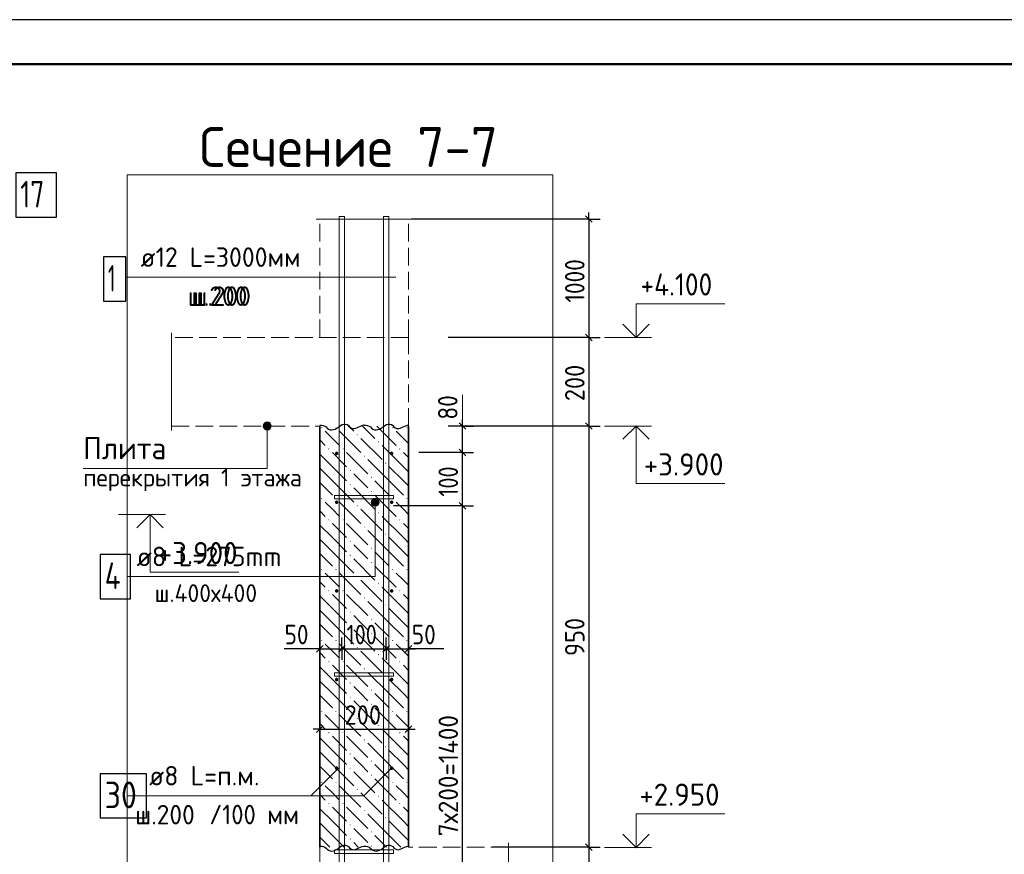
# Model space of a CAD drawing. Header units: millimetres. Extents: x 0 to 50400, y 0 to 35640.
# Tile 11 of 12: x 23750 to 37075, y 24342 to 35640. Entities that reach past the tile are written whole.
import ezdxf

# ---------------------------------------------------------------- set-up
doc = ezdxf.new("R2010")
doc.units = ezdxf.units.MM
doc.linetypes.add('______2', pattern=[324, 240, -84])
for name, color, linetype, lineweight in [('Standard', 7, 'Continuous', 25), ('ЖБ Лестница', 52, 'Continuous', 25), ('ЖБ Перекрытие верхний уровень', 7, 'Continuous', 35), ('ЖБ Стена верхний уровень', 7, 'Continuous', 35), ('Заголовок чертежа', 7, 'Continuous', 25), ('Позиционная метка диаметр_ шаг', 7, 'Continuous', 13), ('Позиционная метка линия выноска', 7, 'Continuous', 13), ('Позиционная метка номер позиции', 7, 'Continuous', 13), ('Примечания', 7, 'Continuous', 13)]:
    doc.layers.add(name, color=color, linetype=linetype, lineweight=lineweight)
doc.layers.add('Размерная выноска', color=7, linetype='Continuous')
for name, color, linetype, true_color in [('Стена ДОП арматура У', 7, '______2', 0xa0a0a0), ('Стена фоновая арматура У1', 7, '______2', 0xa0a0a0), ('Стена фоновая арматура Х1', 7, '______2', 0xa0a0a0), ('Стена фоновая затяжка С-обр.', 7, '______2', 0xa0a0a0)]:
    doc.layers.add(name, color=color, linetype=linetype, true_color=true_color)
doc.styles.add('ISOCPEUR', font='txt')

msp = doc.modelspace()

# ---------------------------------------------------------------- hatches: boundary and pattern name
at = {"layer": 'ЖБ Стена верхний уровень', "linetype": 'Continuous', "lineweight": 18, "transparency": 33554687}
for points in [[(27830, 30117), (27838, 30125), (27846, 30117), (27838, 30109)], [(28022, 30117), (28030, 30125), (28038, 30117), (28030, 30109)], [(28790, 30117), (28798, 30125), (28806, 30117), (28798, 30109)], [(28982, 30117), (28990, 30125), (28998, 30117), (28990, 30109)], [(28310, 30021), (28318, 30029), (28326, 30021), (28318, 30013)], [(28598, 29925), (28606, 29933), (28614, 29925), (28606, 29917)], [(27926, 29829), (27934, 29837), (27942, 29829), (27934, 29821)], [(28118, 29829), (28126, 29837), (28134, 29829), (28126, 29821)], [(28406, 29733), (28414, 29741), (28422, 29733), (28414, 29725)], [(28886, 29829), (28894, 29837), (28902, 29829), (28894, 29821)], [(28694, 29637), (28702, 29645), (28710, 29637), (28702, 29629)], [(28214, 29541), (28222, 29549), (28230, 29541), (28222, 29533)], [(28502, 29445), (28510, 29453), (28518, 29445), (28510, 29437)], [(28214, 29349), (28222, 29357), (28230, 29349), (28222, 29341)], [(28502, 29253), (28510, 29261), (28518, 29253), (28510, 29245)], [(27830, 29157), (27838, 29165), (27846, 29157), (27838, 29149)], [(28022, 29157), (28030, 29165), (28038, 29157), (28030, 29149)], [(28310, 29061), (28318, 29069), (28326, 29061), (28318, 29053)], [(28790, 29157), (28798, 29165), (28806, 29157), (28798, 29149)], [(28982, 29157), (28990, 29165), (28998, 29157), (28990, 29149)], [(28598, 28965), (28606, 28973), (28614, 28965), (28606, 28957)], [(27926, 28869), (27934, 28877), (27942, 28869), (27934, 28861)], [(28118, 28869), (28126, 28877), (28134, 28869), (28126, 28861)], [(28886, 28869), (28894, 28877), (28902, 28869), (28894, 28861)], [(28406, 28773), (28414, 28781), (28422, 28773), (28414, 28765)], [(28694, 28677), (28702, 28685), (28710, 28677), (28702, 28669)], [(28214, 28581), (28222, 28589), (28230, 28581), (28222, 28573)], [(28214, 28389), (28222, 28397), (28230, 28389), (28222, 28381)], [(28502, 28485), (28510, 28493), (28518, 28485), (28510, 28477)], [(28502, 28293), (28510, 28301), (28518, 28293), (28510, 28285)], [(27830, 28197), (27838, 28205), (27846, 28197), (27838, 28189)], [(28022, 28197), (28030, 28205), (28038, 28197), (28030, 28189)], [(28790, 28197), (28798, 28205), (28806, 28197), (28798, 28189)], [(28982, 28197), (28990, 28205), (28998, 28197), (28990, 28189)], [(28310, 28101), (28318, 28109), (28326, 28101), (28318, 28093)], [(28598, 28005), (28606, 28013), (28614, 28005), (28606, 27997)], [(27926, 27909), (27934, 27917), (27942, 27909), (27934, 27901)], [(28118, 27909), (28126, 27917), (28134, 27909), (28126, 27901)], [(28886, 27909), (28894, 27917), (28902, 27909), (28894, 27901)], [(28406, 27813), (28414, 27821), (28422, 27813), (28414, 27805)], [(28694, 27717), (28702, 27725), (28710, 27717), (28702, 27709)], [(28214, 27621), (28222, 27629), (28230, 27621), (28222, 27613)], [(28502, 27525), (28510, 27533), (28518, 27525), (28510, 27517)], [(28214, 27429), (28222, 27437), (28230, 27429), (28222, 27421)], [(28502, 27333), (28510, 27341), (28518, 27333), (28510, 27325)], [(27830, 27237), (27838, 27245), (27846, 27237), (27838, 27229)], [(28022, 27237), (28030, 27245), (28038, 27237), (28030, 27229)], [(28790, 27237), (28798, 27245), (28806, 27237), (28798, 27229)], [(28982, 27237), (28990, 27245), (28998, 27237), (28990, 27229)], [(28310, 27141), (28318, 27149), (28326, 27141), (28318, 27133)], [(28598, 27045), (28606, 27053), (28614, 27045), (28606, 27037)], [(27926, 26949), (27934, 26957), (27942, 26949), (27934, 26941)], [(28118, 26949), (28126, 26957), (28134, 26949), (28126, 26941)], [(28886, 26949), (28894, 26957), (28902, 26949), (28894, 26941)], [(28406, 26853), (28414, 26861), (28422, 26853), (28414, 26845)], [(28214, 26661), (28222, 26669), (28230, 26661), (28222, 26653)], [(28694, 26757), (28702, 26765), (28710, 26757), (28702, 26749)], [(28502, 26565), (28510, 26573), (28518, 26565), (28510, 26557)], [(28214, 26469), (28222, 26477), (28230, 26469), (28222, 26461)], [(27830, 26277), (27838, 26285), (27846, 26277), (27838, 26269)], [(28022, 26277), (28030, 26285), (28038, 26277), (28030, 26269)], [(28502, 26373), (28510, 26381), (28518, 26373), (28510, 26365)], [(28790, 26277), (28798, 26285), (28806, 26277), (28798, 26269)], [(28982, 26277), (28990, 26285), (28998, 26277), (28990, 26269)], [(28310, 26181), (28318, 26189), (28326, 26181), (28318, 26173)], [(27926, 25989), (27934, 25997), (27942, 25989), (27934, 25981)], [(28118, 25989), (28126, 25997), (28134, 25989), (28126, 25981)], [(28598, 26085), (28606, 26093), (28614, 26085), (28606, 26077)], [(28886, 25989), (28894, 25997), (28902, 25989), (28894, 25981)], [(28406, 25893), (28414, 25901), (28422, 25893), (28414, 25885)], [(28694, 25797), (28702, 25805), (28710, 25797), (28702, 25789)], [(28214, 25701), (28222, 25709), (28230, 25701), (28222, 25693)], [(28502, 25605), (28510, 25613), (28518, 25605), (28510, 25597)], [(28214, 25509), (28222, 25517), (28230, 25509), (28222, 25501)], [(27830, 25317), (27838, 25325), (27846, 25317), (27838, 25309)], [(28022, 25317), (28030, 25325), (28038, 25317), (28030, 25309)], [(28502, 25413), (28510, 25421), (28518, 25413), (28510, 25405)], [(28790, 25317), (28798, 25325), (28806, 25317), (28798, 25309)], [(28982, 25317), (28990, 25325), (28998, 25317), (28990, 25309)], [(28310, 25221), (28318, 25229), (28326, 25221), (28318, 25213)], [(28598, 25125), (28606, 25133), (28614, 25125), (28606, 25117)], [(27926, 25029), (27934, 25037), (27942, 25029), (27934, 25021)], [(28118, 25029), (28126, 25037), (28134, 25029), (28126, 25021)], [(28406, 24933), (28414, 24941), (28422, 24933), (28414, 24925)], [(28886, 25029), (28894, 25037), (28902, 25029), (28894, 25021)], [(28694, 24837), (28702, 24845), (28710, 24837), (28702, 24829)], [(28214, 24741), (28222, 24749), (28230, 24741), (28222, 24733)], [(28502, 24645), (28510, 24653), (28518, 24645), (28510, 24637)], [(28214, 24549), (28222, 24557), (28230, 24549), (28222, 24541)], [(28502, 24453), (28510, 24461), (28518, 24453), (28510, 24445)]]:
    msp.add_hatch(color=7, dxfattribs=at).paths.add_polyline_path(points, flags=16)
at = {"layer": 'Позиционная метка линия выноска', "linetype": 'Continuous', "lineweight": 13, "transparency": 33554687}
for points in [[(27046, 30140), (27154, 30140), (27147, 30167)], [(27046, 30140), (27147, 30167), (27054, 30167)], [(27054, 30113), (27154, 30140), (27046, 30140)], [(27054, 30167), (27147, 30167), (27127, 30187)], [(27054, 30167), (27127, 30187), (27073, 30187)], [(27054, 30113), (27147, 30113), (27154, 30140)], [(27073, 30187), (27127, 30187), (27100, 30194)], [(27073, 30094), (27147, 30113), (27054, 30113)], [(27073, 30094), (27127, 30094), (27147, 30113)], [(27127, 30094), (27073, 30094), (27100, 30086)], [(28507, 29108), (28615, 29108), (28607, 29135)], [(28507, 29108), (28607, 29135), (28514, 29135)], [(28514, 29081), (28615, 29108), (28507, 29108)], [(28514, 29135), (28607, 29135), (28588, 29155)], [(28514, 29135), (28588, 29155), (28534, 29155)], [(28514, 29081), (28607, 29081), (28615, 29108)], [(28534, 29062), (28607, 29081), (28514, 29081)], [(28534, 29155), (28588, 29155), (28561, 29162)], [(28534, 29062), (28588, 29062), (28607, 29081)], [(28588, 29062), (28534, 29062), (28561, 29054)]]:
    msp.add_hatch(color=7, dxfattribs=at).paths.add_polyline_path(points)
at = {"layer": 'Стена фоновая арматура У1', "linetype": 'Continuous', "lineweight": 13, "transparency": 33554687}
for points in [[(28063, 29768), (28061, 29778), (28056, 29785), (28048, 29791), (28039, 29792), (28030, 29791), (28022, 29785), (28017, 29778), (28015, 29768), (28017, 29759), (28022, 29751), (28030, 29746), (28039, 29744), (28048, 29746), (28056, 29751), (28061, 29759)], [(28807, 29768), (28805, 29778), (28800, 29785), (28792, 29791), (28783, 29792), (28774, 29791), (28766, 29785), (28761, 29778), (28759, 29768), (28761, 29759), (28766, 29751), (28774, 29746), (28783, 29744), (28792, 29746), (28800, 29751), (28805, 29759)], [(28063, 29108), (28061, 29118), (28056, 29125), (28048, 29131), (28039, 29132), (28030, 29131), (28022, 29125), (28017, 29118), (28015, 29108), (28017, 29099), (28022, 29091), (28030, 29086), (28039, 29084), (28048, 29086), (28056, 29091), (28061, 29099)], [(28807, 29108), (28805, 29118), (28800, 29125), (28792, 29131), (28783, 29132), (28774, 29131), (28766, 29125), (28761, 29118), (28759, 29108), (28761, 29099), (28766, 29091), (28774, 29086), (28783, 29084), (28792, 29086), (28800, 29091), (28805, 29099)], [(28063, 27908), (28061, 27918), (28056, 27925), (28048, 27931), (28039, 27932), (28030, 27931), (28022, 27925), (28017, 27918), (28015, 27908), (28017, 27899), (28022, 27891), (28030, 27886), (28039, 27884), (28048, 27886), (28056, 27891), (28061, 27899)], [(28807, 27908), (28805, 27918), (28800, 27925), (28792, 27931), (28783, 27932), (28774, 27931), (28766, 27925), (28761, 27918), (28759, 27908), (28761, 27899), (28766, 27891), (28774, 27886), (28783, 27884), (28792, 27886), (28800, 27891), (28805, 27899)], [(28063, 26708), (28061, 26718), (28056, 26725), (28048, 26731), (28039, 26732), (28030, 26731), (28022, 26725), (28017, 26718), (28015, 26708), (28017, 26699), (28022, 26691), (28030, 26686), (28039, 26684), (28048, 26686), (28056, 26691), (28061, 26699)], [(28807, 26708), (28805, 26718), (28800, 26725), (28792, 26731), (28783, 26732), (28774, 26731), (28766, 26725), (28761, 26718), (28759, 26708), (28761, 26699), (28766, 26691), (28774, 26686), (28783, 26684), (28792, 26686), (28800, 26691), (28805, 26699)], [(28063, 25508), (28061, 25518), (28056, 25525), (28048, 25531), (28039, 25532), (28030, 25531), (28022, 25525), (28017, 25518), (28015, 25508), (28017, 25499), (28022, 25491), (28030, 25486), (28039, 25484), (28048, 25486), (28056, 25491), (28061, 25499)], [(28807, 25508), (28805, 25518), (28800, 25525), (28792, 25531), (28783, 25532), (28774, 25531), (28766, 25525), (28761, 25518), (28759, 25508), (28761, 25499), (28766, 25491), (28774, 25486), (28783, 25484), (28792, 25486), (28800, 25491), (28805, 25499)]]:
    msp.add_hatch(color=7, dxfattribs=at).paths.add_polyline_path(points)

# ---------------------------------------------------------------- linework, layer by layer
at = {"layer": 'Standard', "color": 7, "linetype": 'Continuous', "lineweight": -3, "transparency": 33554687}
for p, q in [((31454, 32942), (29051, 32942)), ((31454, 32942), (31304, 32942)), ((31454, 32942), (31454, 33032)), ((31454, 32942), (31604, 32942)), ((31454, 31340), (31304, 31340)), ((31454, 31340), (31604, 31340)), ((31454, 31340), (31454, 30140)), ((29742, 30140), (29592, 30140)), ((29742, 30140), (29742, 30230)), ((29742, 30140), (29892, 30140)), ((29742, 30140), (29742, 30140)), ((29742, 29780), (29742, 30140)), ((31454, 30140), (31304, 30140)), ((31454, 30140), (31604, 30140)), ((31454, 30140), (31454, 24440)), ((29742, 29780), (29592, 29780)), ((29742, 29780), (29892, 29780)), ((29742, 29060), (29742, 29780)), ((29742, 29060), (29592, 29060)), ((29742, 29060), (29892, 29060)), ((29742, 20708), (29742, 29060)), ((27811, 27125), (27811, 27275)), ((28111, 27125), (28111, 27275)), ((28711, 27125), (28711, 27275)), ((29011, 27125), (29011, 27275)), ((27811, 27125), (27721, 27125)), ((27811, 27125), (27811, 26975)), ((27811, 27125), (28111, 27125)), ((28111, 27125), (28111, 26975)), ((28111, 27125), (28711, 27125)), ((28711, 27125), (28711, 26975)), ((28711, 27125), (29011, 27125)), ((29011, 27125), (29011, 26975)), ((29011, 27125), (29101, 27125)), ((27811, 26037), (27811, 26187)), ((29011, 26037), (29011, 26187)), ((27811, 26037), (27721, 26037)), ((27811, 26037), (27811, 25887)), ((27811, 26037), (29011, 26037)), ((29011, 26037), (29011, 25887)), ((29011, 26037), (29101, 26037)), ((31454, 24440), (31304, 24440)), ((31454, 24440), (31604, 24440)), ((31454, 24440), (31454, 23240))]:
    msp.add_line(p, q, dxfattribs=at)
at = {"layer": 'Standard', "color": 7, "linetype": 'Continuous', "lineweight": 25, "transparency": 33554687}
for p, q in [((31409, 32987), (31499, 32897)), ((31409, 31385), (31499, 31295)), ((29787, 30095), (29697, 30185)), ((31409, 30185), (31499, 30095)), ((29787, 29735), (29697, 29825)), ((29787, 29015), (29697, 29105)), ((27766, 27080), (27856, 27170)), ((28066, 27080), (28156, 27170)), ((28666, 27080), (28756, 27170)), ((28966, 27080), (29056, 27170)), ((27766, 25992), (27856, 26082)), ((28966, 25992), (29056, 26082)), ((31409, 24485), (31499, 24395))]:
    msp.add_line(p, q, dxfattribs=at)
at = {"layer": 'Standard', "color": 7, "linetype": 'Continuous', "lineweight": 13, "transparency": 33554687}
for p, q in [((31664, 31340), (32300, 31340)), ((29742, 30140), (29742, 30560)), ((31664, 30140), (32300, 30140)), ((25087, 28940), (25723, 28940)), ((31664, 24434), (32300, 24434))]:
    msp.add_line(p, q, dxfattribs=at)
at = {"layer": 'Standard', "color": 7, "linetype": 'Continuous', "lineweight": 25, "transparency": 33554687}
msp.add_lwpolyline([(0, 0), (50400, 0), (50400, 35640), (0, 35640), (0, 0)], close=True, dxfattribs=at)
at = {"layer": 'Standard', "color": 7, "linetype": 'Continuous', "lineweight": 13, "transparency": 33554687}
for points in [[(50400, 35640), (0, 35640), (0, 0), (50400, 0), (50400, 35640)], [(32091, 31340), (32091, 31796), (33291, 31796)], [(32091, 30140), (32091, 29360), (33291, 29360)], [(25514, 28940), (25514, 28160), (26714, 28160)], [(32091, 24434), (32091, 24890), (33291, 24890)]]:
    msp.add_lwpolyline(points, dxfattribs=at)
at = {"layer": 'Standard', "color": 7, "linetype": 'Continuous', "lineweight": 50, "transparency": 33554687}
msp.add_lwpolyline([(2400, 35040), (49800, 35040), (49800, 600), (2400, 600), (2400, 35040)], close=True, dxfattribs=at)
at = {"layer": 'Standard', "color": 254, "linetype": 'Continuous', "lineweight": 13, "true_color": 0xc4c4ff, "transparency": 33554687}
msp.add_lwpolyline([(25205, 18194), (30965, 18194), (30965, 33542), (25205, 33542), (25205, 18194)], dxfattribs=at)
at = {"layer": 'Standard', "color": 7, "linetype": 'Continuous', "lineweight": -3, "transparency": 33554687}
for points in [[(31454, 32942), (31454, 31689), (31454, 31689), (31454, 31340)], [(31454, 31340), (31433, 31340), (31433, 31340), (31433, 31340), (31433, 31340), (31433, 31340), (31433, 31340), (31433, 31340), (31433, 31340), (29549, 31340)], [(31454, 30140), (31433, 30140), (31433, 30140), (31433, 30140), (31433, 30140), (31433, 30140), (31433, 30140), (29549, 30140)], [(29742, 29780), (29715, 29780), (29715, 29780), (29150, 29780)], [(29742, 29060), (29721, 29060), (29721, 29060), (29715, 29060), (29715, 29060), (28807, 29060)], [(31454, 24440), (31433, 24440), (31433, 24440), (31433, 24440), (31433, 24440), (30143, 24440)]]:
    msp.add_lwpolyline(points, dxfattribs=at)
at = {"layer": 'Standard', "color": 7, "linetype": 'Continuous', "lineweight": 35, "transparency": 33554687}
for points in [[(31912, 31519), (32091, 31340), (32269, 31519)], [(31912, 29962), (32091, 30140), (32269, 29962)], [(25336, 28762), (25514, 28940), (25692, 28762)], [(31912, 24613), (32091, 24434), (32269, 24613)]]:
    msp.add_lwpolyline(points, dxfattribs=at)
at = {"layer": 'ЖБ Лестница', "color": 253, "linetype": '______2', "lineweight": 18, "true_color": 0xa0a0a0, "transparency": 33554687}
for p, q in [((27811, 24440), (27811, 23240)), ((30365, 24440), (29011, 24440))]:
    msp.add_line(p, q, dxfattribs=at)
at = {"layer": 'ЖБ Перекрытие верхний уровень', "color": 7, "linetype": '______2', "lineweight": 18, "transparency": 33554687}
for p, q in [((27811, 31340), (27811, 32942)), ((29011, 31340), (29011, 32942)), ((29011, 31340), (25805, 31340)), ((29011, 30140), (29011, 31340)), ((25805, 30140), (27811, 30140))]:
    msp.add_line(p, q, dxfattribs=at)
at = {"layer": 'ЖБ Стена верхний уровень', "color": 7, "linetype": 'Continuous', "lineweight": 35, "transparency": 33554687}
for p, q in [((27811, 30140), (27811, 24440)), ((29011, 24440), (29011, 30140))]:
    msp.add_line(p, q, dxfattribs=at)
at = {"layer": 'ЖБ Стена верхний уровень', "color": 9, "linetype": 'Continuous', "lineweight": 18, "true_color": 0xc7c7c7, "transparency": 33554687}
for p, q in [((28199, 30140), (28270, 30069)), ((28391, 30140), (28558, 29973)), ((28583, 30140), (28846, 29877)), ((27982, 29973), (27886, 30069)), ((28078, 30069), (28366, 29781)), ((28942, 29973), (28846, 30069)), ((27811, 29952), (27886, 29877)), ((28078, 29877), (27982, 29973)), ((28366, 29973), (28654, 29685)), ((28942, 29589), (28654, 29877)), ((29011, 29904), (28942, 29973)), ((27982, 29589), (27811, 29760)), ((27982, 29781), (28174, 29589)), ((28174, 29781), (28462, 29493)), ((28942, 29781), (29011, 29712)), ((27982, 29589), (28174, 29397)), ((28750, 29397), (28462, 29685)), ((28750, 29589), (28942, 29397)), ((28942, 29589), (29011, 29520)), ((27811, 29568), (27982, 29397)), ((28366, 29397), (28270, 29493)), ((27811, 29376), (27982, 29205)), ((27982, 29397), (28270, 29109)), ((28462, 29301), (28366, 29397)), ((28558, 29397), (28750, 29205)), ((28750, 29397), (28942, 29205)), ((28942, 29397), (29011, 29328)), ((28270, 29301), (28558, 29013)), ((28558, 29205), (28846, 28917)), ((27982, 29013), (27886, 29109)), ((28078, 29109), (28366, 28821)), ((28942, 29013), (28846, 29109)), ((27811, 28992), (27886, 28917)), ((28078, 28917), (27982, 29013)), ((28366, 29013), (28654, 28725)), ((28942, 28629), (28654, 28917)), ((29011, 28944), (28942, 29013)), ((27982, 28629), (27811, 28800)), ((27982, 28821), (28174, 28629)), ((28174, 28821), (28462, 28533)), ((28942, 28821), (29011, 28752)), ((28750, 28437), (28462, 28725)), ((27811, 28608), (27982, 28437)), ((27982, 28629), (28174, 28437)), ((28366, 28437), (28270, 28533)), ((28750, 28629), (28942, 28437)), ((28942, 28629), (29011, 28560)), ((27811, 28416), (27982, 28245)), ((27982, 28437), (28270, 28149)), ((28462, 28341), (28366, 28437)), ((28558, 28437), (28750, 28245)), ((28750, 28437), (28942, 28245)), ((28942, 28437), (29011, 28368)), ((28270, 28341), (28558, 28053)), ((27982, 28053), (27886, 28149)), ((28078, 28149), (28366, 27861)), ((28558, 28245), (28846, 27957)), ((28942, 28053), (28846, 28149)), ((27811, 28032), (27886, 27957)), ((28078, 27957), (27982, 28053)), ((28366, 28053), (28654, 27765)), ((29011, 27984), (28942, 28053)), ((27982, 27861), (28174, 27669)), ((28174, 27861), (28462, 27573)), ((28942, 27669), (28654, 27957)), ((28942, 27861), (29011, 27792)), ((27982, 27669), (27811, 27840)), ((28750, 27477), (28462, 27765)), ((27811, 27648), (27982, 27477)), ((27982, 27669), (28174, 27477)), ((28750, 27669), (28942, 27477)), ((28942, 27669), (29011, 27600)), ((27811, 27456), (27982, 27285)), ((27982, 27477), (28270, 27189)), ((28366, 27477), (28270, 27573)), ((28462, 27381), (28366, 27477)), ((28558, 27477), (28750, 27285)), ((28750, 27477), (28942, 27285)), ((28942, 27477), (29011, 27408)), ((28270, 27381), (28558, 27093)), ((27982, 27093), (27886, 27189)), ((28078, 27189), (28366, 26901)), ((28558, 27285), (28846, 26997)), ((28942, 27093), (28846, 27189)), ((27811, 27072), (27886, 26997)), ((28078, 26997), (27982, 27093)), ((28366, 27093), (28654, 26805)), ((29011, 27024), (28942, 27093)), ((28942, 26709), (28654, 26997)), ((27982, 26709), (27811, 26880)), ((27982, 26901), (28174, 26709)), ((28174, 26901), (28462, 26613)), ((28750, 26517), (28462, 26805)), ((28942, 26901), (29011, 26832)), ((27811, 26688), (27982, 26517)), ((27982, 26709), (28174, 26517)), ((28750, 26709), (28942, 26517)), ((28942, 26709), (29011, 26640)), ((28366, 26517), (28270, 26613)), ((27811, 26496), (27982, 26325)), ((27982, 26517), (28270, 26229)), ((28270, 26421), (28558, 26133)), ((28462, 26421), (28366, 26517)), ((28558, 26517), (28750, 26325)), ((28750, 26517), (28942, 26325)), ((28942, 26517), (29011, 26448)), ((28558, 26325), (28846, 26037)), ((27982, 26133), (27886, 26229)), ((28078, 26037), (27982, 26133)), ((28078, 26229), (28366, 25941)), ((28366, 26133), (28654, 25845)), ((28942, 26133), (28846, 26229)), ((29011, 26064), (28942, 26133)), ((27811, 26112), (27886, 26037)), ((28942, 25749), (28654, 26037)), ((27982, 25749), (27811, 25920)), ((27982, 25941), (28174, 25749)), ((28174, 25941), (28462, 25653)), ((28942, 25941), (29011, 25872)), ((27811, 25728), (27982, 25557)), ((27982, 25749), (28174, 25557)), ((28750, 25557), (28462, 25845)), ((28750, 25749), (28942, 25557)), ((28942, 25749), (29011, 25680)), ((28366, 25557), (28270, 25653)), ((27811, 25536), (27982, 25365)), ((27982, 25557), (28270, 25269)), ((28270, 25461), (28558, 25173)), ((28462, 25461), (28366, 25557)), ((28558, 25557), (28750, 25365)), ((28750, 25557), (28942, 25365)), ((28942, 25557), (29011, 25488)), ((28558, 25365), (28846, 25077)), ((27982, 25173), (27886, 25269)), ((28078, 25269), (28366, 24981)), ((28942, 25173), (28846, 25269)), ((27811, 25152), (27886, 25077)), ((28078, 25077), (27982, 25173)), ((28366, 25173), (28654, 24885)), ((28942, 24789), (28654, 25077)), ((29011, 25104), (28942, 25173)), ((27982, 24789), (27811, 24960)), ((27982, 24981), (28174, 24789)), ((28174, 24981), (28462, 24693)), ((28942, 24981), (29011, 24912)), ((27982, 24789), (28174, 24597)), ((28750, 24597), (28462, 24885)), ((28750, 24789), (28942, 24597)), ((28942, 24789), (29011, 24720)), ((27811, 24768), (27982, 24597)), ((28366, 24597), (28270, 24693)), ((27811, 24576), (27947, 24440)), ((27982, 24597), (28139, 24440)), ((28462, 24501), (28366, 24597)), ((28558, 24597), (28715, 24440)), ((28750, 24597), (28907, 24440)), ((28942, 24597), (29011, 24528)), ((28270, 24501), (28331, 24440))]:
    msp.add_line(p, q, dxfattribs=at)
at = {"layer": 'Позиционная метка линия выноска', "color": 7, "linetype": 'Continuous', "lineweight": 13, "transparency": 33554687}
for p, q in [((25184, 32153), (28839, 32153)), ((27046, 30140), (27046, 30140)), ((27100, 30194), (27100, 30194)), ((27154, 30140), (27154, 30140)), ((27100, 30086), (27100, 30086)), ((28507, 29108), (28507, 29108)), ((28561, 29162), (28561, 29162)), ((28561, 29054), (28561, 29054)), ((28615, 29108), (28615, 29108))]:
    msp.add_line(p, q, dxfattribs=at)
for points in [[(24609, 29564), (27100, 29564), (27100, 30140)], [(25212, 28101), (28561, 28101), (28561, 29108)], [(25212, 25134), (27688, 25134), (28063, 25508)], [(25212, 25134), (28408, 25134), (28783, 25508)]]:
    msp.add_lwpolyline(points, dxfattribs=at)
for centre in [(27100, 30140), (28561, 29108)]:
    msp.add_circle(centre, 54, dxfattribs=at)
at = {"layer": 'Примечания', "color": 7, "linetype": 'Continuous', "lineweight": 25, "transparency": 33554687}
for p, q in [((29011, 30151), (29011, 30151)), ((29011, 24451), (29011, 24451))]:
    msp.add_line(p, q, dxfattribs=at)
for points in [[(27811, 30151), (27833, 30151), (27857, 30148), (27879, 30140), (27896, 30127), (27911, 30111), (27928, 30098), (27951, 30090), (27974, 30086), (27997, 30091), (28019, 30099), (28040, 30109), (28058, 30122), (28075, 30135), (28092, 30149), (28112, 30160), (28135, 30166), (28159, 30165), (28182, 30159), (28200, 30146), (28215, 30131), (28232, 30117), (28252, 30107), (28276, 30105), (28300, 30110), (28321, 30119), (28341, 30130), (28362, 30140), (28383, 30149), (28406, 30154), (28411, 30154)], [(28411, 30151), (28433, 30151), (28457, 30148), (28479, 30140), (28496, 30127), (28511, 30111), (28528, 30098), (28551, 30090), (28574, 30086), (28597, 30091), (28619, 30099), (28640, 30109), (28658, 30122), (28675, 30135), (28692, 30149), (28712, 30160), (28735, 30166), (28759, 30165), (28782, 30159), (28800, 30146), (28815, 30131), (28832, 30117), (28852, 30107), (28876, 30105), (28900, 30110), (28921, 30119), (28941, 30130), (28962, 30140), (28983, 30149), (29006, 30154), (29011, 30154)], [(27811, 24451), (27833, 24451), (27857, 24448), (27879, 24440), (27896, 24427), (27911, 24411), (27928, 24398), (27951, 24390), (27974, 24386), (27997, 24391), (28019, 24399), (28040, 24409), (28058, 24422), (28075, 24435), (28092, 24449), (28112, 24460), (28135, 24466), (28159, 24465), (28182, 24459), (28200, 24446), (28215, 24431), (28232, 24417), (28252, 24407), (28276, 24405), (28300, 24410), (28321, 24419), (28341, 24430), (28362, 24440), (28383, 24449), (28406, 24454), (28411, 24454)], [(28411, 24451), (28433, 24451), (28457, 24448), (28479, 24440), (28496, 24427), (28511, 24411), (28528, 24398), (28551, 24390), (28574, 24386), (28597, 24391), (28619, 24399), (28640, 24409), (28658, 24422), (28675, 24435), (28692, 24449), (28712, 24460), (28735, 24466), (28759, 24465), (28782, 24459), (28800, 24446), (28815, 24431), (28832, 24417), (28852, 24407), (28876, 24405), (28900, 24410), (28921, 24419), (28941, 24430), (28962, 24440), (28983, 24449), (29006, 24454), (29011, 24454)]]:
    msp.add_lwpolyline(points, dxfattribs=at)
at = {"layer": 'Размерная выноска', "color": 7, "linetype": 'Continuous', "lineweight": 13, "transparency": 33554687}
for p, q in [((27763, 32942), (29051, 32942)), ((25805, 30080), (25805, 31400)), ((30365, 24500), (30365, 23180))]:
    msp.add_line(p, q, dxfattribs=at)
at = {"layer": 'Размерная выноска', "color": 7, "linetype": 'Continuous', "lineweight": -3, "transparency": 33554687}
for p, q in [((27811, 27125), (27331, 27125)), ((29491, 27125), (29011, 27125))]:
    msp.add_line(p, q, dxfattribs=at)
at = {"layer": 'Стена ДОП арматура У', "color": 7, "linetype": 'Continuous', "lineweight": 25, "transparency": 33554687}
msp.add_lwpolyline([(23698, 32966), (24250, 32966), (24250, 33566), (23698, 33566), (23698, 32966)], dxfattribs=at)
at = {"layer": 'Стена фоновая арматура У1', "color": 7, "linetype": 'Continuous', "lineweight": 25, "transparency": 33554687}
msp.add_lwpolyline([(24840, 24834), (25464, 24834), (25464, 25434), (24840, 25434), (24840, 24834)], dxfattribs=at)
at = {"layer": 'Стена фоновая арматура Х1', "color": 7, "linetype": 'Continuous', "lineweight": 18, "transparency": 33554687}
for points in [[(28075, 19460), (28075, 32978), (28147, 32978), (28147, 19460), (28075, 19460)], [(28675, 19460), (28675, 32978), (28747, 32978), (28747, 19460), (28675, 19460)]]:
    msp.add_lwpolyline(points, dxfattribs=at)
at = {"layer": 'Стена фоновая арматура Х1', "color": 7, "linetype": 'Continuous', "lineweight": 25, "transparency": 33554687}
msp.add_lwpolyline([(24884, 31828), (25184, 31828), (25184, 32428), (24884, 32428), (24884, 31828)], dxfattribs=at)
at = {"layer": 'Стена фоновая затяжка С-обр.', "color": 98, "linetype": 'Continuous', "lineweight": 13, "true_color": 0x005000, "transparency": 33554687}
for points in [[(28012, 29201), (28810, 29201), (28810, 29153), (28012, 29153), (28012, 29201)], [(28012, 26801), (28810, 26801), (28810, 26753), (28012, 26753), (28012, 26801)], [(28012, 24401), (28810, 24401), (28810, 24353), (28012, 24353), (28012, 24401)]]:
    msp.add_lwpolyline(points, dxfattribs=at)
at = {"layer": 'Стена фоновая затяжка С-обр.', "color": 7, "linetype": 'Continuous', "lineweight": 25, "transparency": 33554687}
msp.add_lwpolyline([(24840, 27801), (25248, 27801), (25248, 28401), (24840, 28401), (24840, 27801)], dxfattribs=at)

# ---------------------------------------------------------------- texts
at = {"layer": 'Standard', "color": 7, "linetype": 'Continuous', "lineweight": 25, "transparency": 33554687, "char_height": 264, "attachment_point": 7, "rotation": 90, "style": 'ISOCPEUR'}
for s, insert, width in [('\\W0.87;1000', (31394, 31811), 800.28), ('\\W0.91;200', (31394, 30476), 674.39), ('\\W0.87;80', (29675, 30226), 484.71), ('\\W0.83;100', (29682, 29183), 610.29), ('\\W0.91;950', (31394, 27026), 674.39), ('\\W0.94;7х200=1400', (29682, 24587), 1945)]:
    msp.add_mtext(s, dxfattribs=dict(at, insert=insert, width=width))
at = {"layer": 'Standard', "color": 7, "linetype": 'Continuous', "lineweight": 25, "transparency": 33554687, "attachment_point": 7, "style": 'ISOCPEUR'}
for s, insert, char_height, width in [('\\W0.90;+4.100', (32151, 31906), 300, 1244.55), ('\\W0.95;+3.900', (32196, 29470), 300, 1281.45), ('\\W0.95;+3.900', (25619, 28270), 300, 1281.44), ('\\W0.87;50', (27334, 27185), 264, 484.71), ('\\W0.83;100', (28173, 27185), 264, 610.28), ('\\W0.87;50', (29056, 27185), 264, 484.71), ('\\W0.91;200', (28147, 26097), 264, 674.39), ('\\W0.95;+2.950', (32136, 25000), 300, 1281.44)]:
    msp.add_mtext(s, dxfattribs=dict(at, insert=insert, char_height=char_height, width=width))
at = {"layer": 'Standard', "color": 7, "linetype": 'Continuous', "lineweight": 18, "transparency": 33554687, "insert": (25575, 27758), "char_height": 240, "width": 1627.25, "attachment_point": 7, "style": 'ISOCPEUR'}
msp.add_mtext('\\W0.97;ш.400х400', dxfattribs=at)
at = {"layer": 'Заголовок чертежа', "color": 7, "linetype": 'Continuous', "lineweight": 50, "transparency": 33554687, "insert": (26182, 33647), "char_height": 540, "width": 4363.98, "attachment_point": 7, "style": 'ISOCPEUR'}
msp.add_mtext('\\W0.97;Сечение 7-7', dxfattribs=at)
at = {"layer": 'Позиционная метка диаметр_ шаг', "color": 7, "linetype": 'Continuous', "lineweight": 25, "transparency": 33554687, "attachment_point": 7, "style": 'ISOCPEUR'}
for s, insert, char_height, width in [('\\W0.95;Плита', (24609, 29690), 300, 1312), ('\\W0.97;перекрытия 1 этажа', (24609, 29258), 240, 3258.88)]:
    msp.add_mtext(s, dxfattribs=dict(at, insert=insert, char_height=char_height, width=width))
at = {"layer": 'Позиционная метка номер позиции', "color": 7, "linetype": 'Continuous', "lineweight": 25, "transparency": 33554687, "insert": (26316, 24749), "char_height": 264, "width": 1388.4, "attachment_point": 7, "style": 'ISOCPEUR'}
msp.add_mtext('\\W0.92;/100 мм', dxfattribs=at)
at = {"layer": 'Стена ДОП арматура У', "color": 7, "linetype": 'Continuous', "lineweight": 13, "transparency": 33554687, "insert": (23758, 33098), "char_height": 360, "width": 566.75, "attachment_point": 7, "style": 'ISOCPEUR'}
msp.add_mtext('\\W0.75;17', dxfattribs=at)
at = {"layer": 'Стена фоновая арматура У1', "color": 7, "linetype": 'Continuous', "lineweight": 13, "transparency": 33554687, "attachment_point": 7, "style": 'ISOCPEUR'}
for s, insert, char_height, width in [('\\W0.97;ø8 L=п.м. ', (25501, 25275), 264, 1790.24), ('\\W0.87;30', (24900, 24966), 360, 660.97), ('\\W0.95;ш.200 ', (25313, 24747), 264, 1154.56)]:
    msp.add_mtext(s, dxfattribs=dict(at, insert=insert, char_height=char_height, width=width))
at = {"layer": 'Стена фоновая арматура Х1', "color": 7, "linetype": 'Continuous', "lineweight": 13, "transparency": 33554687, "attachment_point": 7, "style": 'ISOCPEUR'}
for s, insert, char_height, width in [('\\W0.96;ø12 L=3000мм ', (25386, 32294), 264, 2527.6), ('\\W0.56;1', (24944, 31960), 360, 279.99), ('\\W0.95;ш.200 ', (26025, 31766), 264, 1154.55), ('\\W0.95;ш.200 ', (26073, 31766), 264, 1154.56)]:
    msp.add_mtext(s, dxfattribs=dict(at, insert=insert, char_height=char_height, width=width))
at = {"layer": 'Стена фоновая затяжка С-обр.', "color": 7, "linetype": 'Continuous', "lineweight": 13, "transparency": 33554687, "attachment_point": 7, "style": 'ISOCPEUR'}
for s, insert, char_height, width in [('\\W0.98;ø8 L=275mm ', (25332, 28242), 264, 2266.23), ('\\W0.80;4', (24900, 27933), 360, 431.8)]:
    msp.add_mtext(s, dxfattribs=dict(at, insert=insert, char_height=char_height, width=width))

doc.saveas('drawing.dxf')
